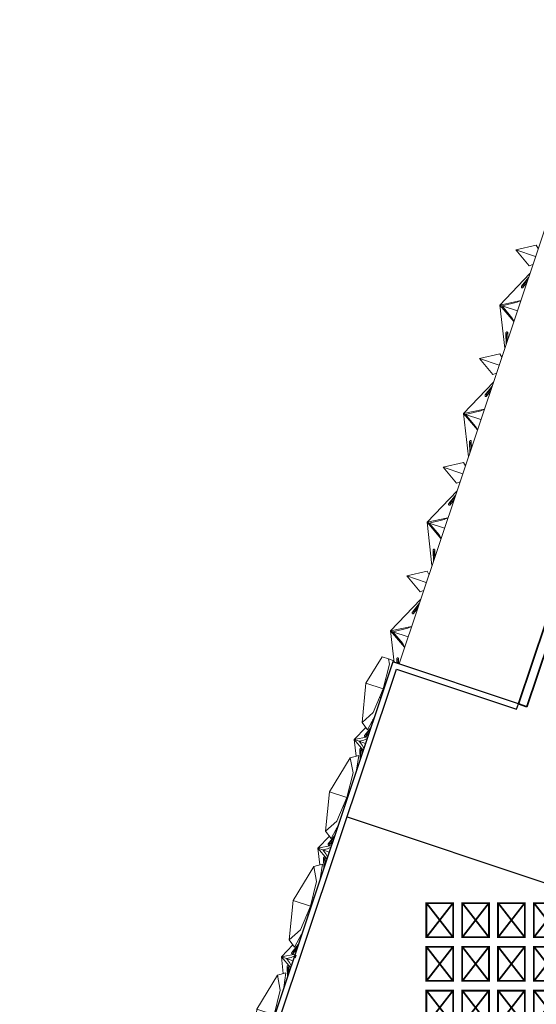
# Model space of a CAD drawing. Header units: millimetres. Extents: x 1512 to 2105, y 794 to 1149.
# Tile 99 of 256: x 1800 to 1818, y 872 to 907. Entities that reach past the tile are written whole.
import ezdxf

# ---------------------------------------------------------------- set-up
doc = ezdxf.new("R2010")
doc.units = ezdxf.units.MM
for name, color, linetype, lineweight in [('A-GLAZ-CURT', 52, 'Continuous', 9), ('A-ROOF', 132, 'Continuous', 9), ('A-WALL', 113, 'Continuous', 9)]:
    doc.layers.add(name, color=color, linetype=linetype, lineweight=lineweight)
doc.styles.get("Standard").update_dxf_attribs({"font": 'arial.ttf'})

# ---------------------------------------------------------------- blocks, each defined once
blk = doc.blocks.new('Family2 - Family2-154966-دوم')
at = {"layer": 'A-GLAZ-CURT'}
for p, q in [((-136.865, 64.7), (-136.864, 64.34)), ((-136.804, 64.508), (-136.805, 64.701)), ((-137.214, 64.407), (-137.965, 63.223)), ((-137.214, 64.407), (-137.965, 63.223)), ((-137.214, 64.407), (-136.912, 64.483)), ((-137.214, 64.407), (-137.125, 63.88)), ((-136.996, 63.966), (-136.912, 64.483)), ((-136.846, 64.391), (-136.846, 64.667)), ((-137.356, 63.007), (-137.125, 63.88)), ((-137.223, 63.324), (-137.274, 63.317)), ((-137.274, 63.317), (-137.223, 63.324)), ((-138.126, 61.829), (-137.965, 63.223)), ((-138.126, 61.829), (-137.965, 63.223)), ((-137.965, 63.223), (-137.356, 63.007)), ((-137.965, 63.223), (-137.356, 63.007)), ((-137.356, 63.007), (-137.726, 62.182)), ((-137.356, 63.007), (-137.338, 63)), ((-137.356, 63.007), (-137.338, 63)), ((-137.449, 62.686), (-137.483, 62.722)), ((-137.483, 62.722), (-137.449, 62.686)), ((-138.126, 61.829), (-137.726, 62.182)), ((-137.684, 62.024), (-137.941, 61.574)), ((-138.126, 61.829), (-137.941, 61.574)), ((-137.812, 61.661), (-138.04, 61.381)), ((-138.005, 61.395), (-137.83, 61.61)), ((-137.993, 61.343), (-137.872, 61.492))]:
    blk.add_line(p, q, dxfattribs=at)
at = {"layer": 'A-GLAZ-CURT', "lineweight": 18, "flags": 128}
for points in [[(-136.823, 64.734), (-136.829, 64.736), (-136.836, 64.737), (-136.843, 64.735), (-136.849, 64.732), (-136.854, 64.728), (-136.859, 64.722), (-136.862, 64.715), (-136.864, 64.707), (-136.865, 64.699), (-136.864, 64.691), (-136.861, 64.683), (-136.857, 64.677), (-136.852, 64.671), (-136.846, 64.667)], [(-136.846, 64.667), (-136.84, 64.665), (-136.833, 64.664), (-136.827, 64.666), (-136.82, 64.669), (-136.815, 64.673), (-136.81, 64.679), (-136.807, 64.686), (-136.805, 64.694), (-136.805, 64.702), (-136.806, 64.71), (-136.808, 64.718), (-136.812, 64.724), (-136.817, 64.73), (-136.823, 64.734)], [(-138.005, 61.395), (-138.012, 61.396), (-138.019, 61.395), (-138.026, 61.392), (-138.033, 61.388), (-138.039, 61.382), (-138.044, 61.376), (-138.047, 61.368), (-138.049, 61.361), (-138.049, 61.353), (-138.048, 61.346), (-138.045, 61.34), (-138.04, 61.335), (-138.035, 61.331), (-138.028, 61.329)], [(-138.028, 61.329), (-138.021, 61.328), (-138.014, 61.329), (-138.007, 61.332), (-138, 61.336), (-137.994, 61.342), (-137.989, 61.348), (-137.986, 61.356), (-137.984, 61.363), (-137.984, 61.371), (-137.985, 61.378), (-137.988, 61.384), (-137.993, 61.389), (-137.998, 61.393), (-138.005, 61.395)]]:
    blk.add_lwpolyline(points, dxfattribs=at)
blk = doc.blocks.new('Family2 - Family2-154967-دوم')
at = {"layer": 'A-GLAZ-CURT'}
for p, q in [((-137.711, 61.947), (-137.751, 61.906)), ((-137.711, 61.947), (-137.751, 61.906)), ((-137.999, 61.654), (-138.412, 61.233)), ((-137.999, 61.654), (-138.412, 61.233)), ((-137.812, 61.661), (-138.04, 61.381)), ((-138.005, 61.395), (-137.83, 61.61)), ((-137.93, 61.328), (-138.412, 61.233)), ((-138.412, 61.233), (-137.93, 61.328)), ((-138.098, 60.853), (-138.412, 61.233)), ((-138.412, 61.233), (-138.239, 61.172)), ((-138.412, 61.233), (-138.239, 61.172)), ((-138.412, 61.233), (-138.098, 60.853)), ((-138.355, 60.644), (-138.412, 61.233)), ((-138.355, 60.644), (-138.412, 61.233)), ((-138.07, 61.211), (-137.954, 61.259)), ((-137.993, 61.343), (-137.872, 61.492)), ((-138.07, 61.211), (-138.239, 61.172)), ((-138.132, 61.035), (-138.239, 61.172)), ((-138.239, 61.172), (-138.013, 61.092)), ((-138.239, 61.172), (-138.013, 61.092)), ((-138.215, 60.885), (-138.214, 60.524)), ((-138.155, 60.693), (-138.155, 60.885)), ((-138.132, 61.035), (-138.073, 60.924)), ((-138.196, 60.575), (-138.197, 60.852)), ((-138.316, 60.237), (-138.322, 60.301)), ((-138.316, 60.237), (-138.322, 60.301))]:
    blk.add_line(p, q, dxfattribs=at)
at = {"layer": 'A-GLAZ-CURT', "lineweight": 18, "flags": 128}
for points in [[(-138.005, 61.395), (-138.012, 61.396), (-138.019, 61.395), (-138.026, 61.392), (-138.033, 61.388), (-138.039, 61.382), (-138.044, 61.376), (-138.047, 61.368), (-138.049, 61.361), (-138.049, 61.353), (-138.048, 61.346), (-138.045, 61.34), (-138.04, 61.335), (-138.035, 61.331), (-138.028, 61.329)], [(-138.028, 61.329), (-138.021, 61.328), (-138.014, 61.329), (-138.007, 61.332), (-138, 61.336), (-137.994, 61.342), (-137.989, 61.348), (-137.986, 61.356), (-137.984, 61.363), (-137.984, 61.371), (-137.985, 61.378), (-137.988, 61.384), (-137.993, 61.389), (-137.998, 61.393), (-138.005, 61.395)], [(-138.174, 60.918), (-138.18, 60.921), (-138.187, 60.921), (-138.193, 60.92), (-138.2, 60.917), (-138.205, 60.912), (-138.21, 60.906), (-138.213, 60.899), (-138.215, 60.892), (-138.215, 60.883), (-138.214, 60.875), (-138.212, 60.868), (-138.208, 60.861), (-138.203, 60.856), (-138.197, 60.852)], [(-138.197, 60.852), (-138.191, 60.85), (-138.184, 60.849), (-138.177, 60.85), (-138.171, 60.853), (-138.166, 60.858), (-138.161, 60.864), (-138.158, 60.871), (-138.156, 60.879), (-138.155, 60.887), (-138.156, 60.895), (-138.159, 60.902), (-138.163, 60.909), (-138.168, 60.914), (-138.174, 60.918)]]:
    blk.add_lwpolyline(points, dxfattribs=at)

msp = doc.modelspace()

# ---------------------------------------------------------------- linework, layer by layer
at = {"layer": 'A-GLAZ-CURT'}
for p, q in [((1818.198, 898.797), (1817.48, 898.625)), ((1818.266, 898.674), (1818.198, 898.797)), ((1817.48, 898.625), (1818.173, 898.393)), ((1817.951, 898.059), (1817.48, 898.625)), ((1817.48, 898.625), (1818.173, 898.393)), ((1818.079, 898.114), (1817.951, 898.059)), ((1817.972, 897.794), (1816.914, 896.68)), ((1817.972, 897.794), (1816.914, 896.68)), ((1817.923, 897.647), (1817.682, 897.341)), ((1817.923, 897.647), (1817.682, 897.341)), ((1817.714, 897.352), (1817.905, 897.595)), ((1817.714, 897.352), (1817.905, 897.595)), ((1817.724, 897.297), (1817.866, 897.478)), ((1817.724, 897.297), (1817.866, 897.478)), ((1816.914, 896.68), (1817.652, 896.839)), ((1817.652, 896.839), (1816.914, 896.68)), ((1817.087, 895.153), (1816.914, 896.68)), ((1816.914, 896.68), (1817.406, 896.103)), ((1817.087, 895.153), (1816.914, 896.68)), ((1816.914, 896.68), (1816.991, 896.654)), ((1817.406, 896.103), (1816.914, 896.68)), ((1816.914, 896.68), (1816.991, 896.654)), ((1816.991, 896.654), (1817.522, 896.779)), ((1816.991, 896.654), (1817.53, 896.474)), ((1816.991, 896.654), (1817.53, 896.474)), ((1816.991, 896.654), (1817.339, 896.232)), ((1817.522, 896.779), (1817.65, 896.835)), ((1817.339, 896.232), (1817.407, 896.109)), ((1817.129, 895.69), (1817.137, 895.3)), ((1817.129, 895.69), (1817.137, 895.3)), ((1817.154, 895.352), (1817.148, 895.661)), ((1817.154, 895.352), (1817.148, 895.661)), ((1817.193, 895.47), (1817.189, 895.7)), ((1817.193, 895.47), (1817.189, 895.7)), ((1816.913, 894.959), (1816.195, 894.787)), ((1816.981, 894.837), (1816.913, 894.959)), ((1816.195, 894.787), (1816.887, 894.555)), ((1816.665, 894.221), (1816.195, 894.787)), ((1816.195, 894.787), (1816.887, 894.555)), ((1816.793, 894.277), (1816.665, 894.221)), ((1816.687, 893.957), (1815.628, 892.842)), ((1816.687, 893.957), (1815.628, 892.842)), ((1816.637, 893.809), (1816.396, 893.503)), ((1816.637, 893.809), (1816.396, 893.503)), ((1816.429, 893.514), (1816.619, 893.757)), ((1816.429, 893.514), (1816.619, 893.757)), ((1816.438, 893.459), (1816.58, 893.64)), ((1816.438, 893.459), (1816.58, 893.64)), ((1815.628, 892.842), (1816.366, 893.001)), ((1816.366, 893.001), (1815.628, 892.842)), ((1815.802, 891.315), (1815.628, 892.842)), ((1815.628, 892.842), (1816.12, 892.265)), ((1815.802, 891.315), (1815.628, 892.842)), ((1815.628, 892.842), (1815.705, 892.816)), ((1816.12, 892.265), (1815.628, 892.842)), ((1815.628, 892.842), (1815.705, 892.816)), ((1815.705, 892.816), (1816.237, 892.941)), ((1815.705, 892.816), (1816.244, 892.636)), ((1815.705, 892.816), (1816.244, 892.636)), ((1815.705, 892.816), (1816.053, 892.394)), ((1816.237, 892.941), (1816.365, 892.997)), ((1816.053, 892.394), (1816.121, 892.271)), ((1815.843, 891.852), (1815.851, 891.463)), ((1815.843, 891.852), (1815.851, 891.463)), ((1815.868, 891.514), (1815.862, 891.824)), ((1815.868, 891.514), (1815.862, 891.824)), ((1815.908, 891.632), (1815.903, 891.862)), ((1815.908, 891.632), (1815.903, 891.862)), ((1815.627, 891.121), (1814.909, 890.949)), ((1815.695, 890.999), (1815.627, 891.121)), ((1814.909, 890.949), (1815.601, 890.717)), ((1815.38, 890.383), (1814.909, 890.949)), ((1814.909, 890.949), (1815.601, 890.717)), ((1815.508, 890.439), (1815.38, 890.383)), ((1815.401, 890.119), (1814.343, 889.004)), ((1815.401, 890.119), (1814.343, 889.004)), ((1815.352, 889.971), (1815.111, 889.665)), ((1815.352, 889.971), (1815.111, 889.665)), ((1815.143, 889.677), (1815.334, 889.919)), ((1815.143, 889.677), (1815.334, 889.919)), ((1815.153, 889.621), (1815.295, 889.802)), ((1815.153, 889.621), (1815.295, 889.802)), ((1814.343, 889.004), (1815.081, 889.163)), ((1815.081, 889.163), (1814.343, 889.004)), ((1814.516, 887.477), (1814.343, 889.004)), ((1814.343, 889.004), (1814.834, 888.428)), ((1814.516, 887.477), (1814.343, 889.004)), ((1814.343, 889.004), (1814.419, 888.978)), ((1814.834, 888.428), (1814.343, 889.004)), ((1814.343, 889.004), (1814.419, 888.978)), ((1814.419, 888.978), (1814.951, 889.103)), ((1814.419, 888.978), (1814.768, 888.556)), ((1814.42, 888.978), (1814.959, 888.798)), ((1814.42, 888.978), (1814.959, 888.798)), ((1814.951, 889.103), (1815.079, 889.159)), ((1814.768, 888.556), (1814.836, 888.433)), ((1814.558, 888.014), (1814.566, 887.625)), ((1814.558, 888.014), (1814.566, 887.625)), ((1814.583, 887.676), (1814.577, 887.986)), ((1814.583, 887.676), (1814.577, 887.986)), ((1814.622, 887.794), (1814.618, 888.024)), ((1814.622, 887.794), (1814.618, 888.024)), ((1814.341, 887.284), (1813.623, 887.112)), ((1814.41, 887.161), (1814.341, 887.284)), ((1813.623, 887.112), (1814.316, 886.879)), ((1814.094, 886.545), (1813.623, 887.112)), ((1813.623, 887.112), (1814.316, 886.879)), ((1814.222, 886.601), (1814.094, 886.545)), ((1814.115, 886.281), (1813.057, 885.166)), ((1814.115, 886.281), (1813.057, 885.166)), ((1814.066, 886.134), (1813.825, 885.827)), ((1814.066, 886.134), (1813.825, 885.827)), ((1813.857, 885.839), (1814.048, 886.081)), ((1813.857, 885.839), (1814.048, 886.081)), ((1813.867, 885.784), (1814.009, 885.964)), ((1813.867, 885.784), (1814.009, 885.964)), ((1813.057, 885.166), (1813.795, 885.325)), ((1813.795, 885.325), (1813.057, 885.166)), ((1813.183, 884.057), (1813.057, 885.166)), ((1813.057, 885.166), (1813.549, 884.59)), ((1813.183, 884.057), (1813.057, 885.166)), ((1813.057, 885.166), (1813.134, 885.14)), ((1813.549, 884.59), (1813.057, 885.166)), ((1813.057, 885.166), (1813.134, 885.14)), ((1813.134, 885.14), (1813.665, 885.265)), ((1813.134, 885.14), (1813.673, 884.96)), ((1813.134, 885.14), (1813.673, 884.96)), ((1813.134, 885.14), (1813.482, 884.718)), ((1813.665, 885.265), (1813.794, 885.321)), ((1813.482, 884.718), (1813.55, 884.595)), ((1812.753, 884.255), (1812.185, 883.325)), ((1812.753, 884.255), (1812.185, 883.325)), ((1812.979, 884.179), (1812.753, 884.255)), ((1812.979, 884.179), (1813.013, 883.997)), ((1813.146, 884.123), (1812.979, 884.179)), ((1813.139, 884.072), (1813.146, 884.123)), ((1813.272, 884.177), (1813.275, 884.026)), ((1813.272, 884.177), (1813.275, 884.026)), ((1813.294, 884.02), (1813.291, 884.148)), ((1813.294, 884.02), (1813.291, 884.148)), ((1813.336, 884.006), (1813.332, 884.186)), ((1813.336, 884.006), (1813.332, 884.186)), ((1812.798, 883.119), (1813.013, 883.997)), ((1812.874, 883.431), (1812.924, 883.439)), ((1812.924, 883.439), (1812.874, 883.431)), ((1812.047, 881.929), (1812.185, 883.325)), ((1812.047, 881.929), (1812.185, 883.325)), ((1812.185, 883.325), (1812.798, 883.119)), ((1812.185, 883.325), (1812.798, 883.119)), ((1812.798, 883.119), (1812.441, 882.289)), ((1812.798, 883.119), (1812.815, 883.113)), ((1812.798, 883.119), (1812.815, 883.113)), ((1812.675, 882.833), (1812.71, 882.798)), ((1812.71, 882.798), (1812.675, 882.833)), ((1812.047, 881.929), (1812.441, 882.289)), ((1812.486, 882.131), (1812.236, 881.677)), ((1812.047, 881.929), (1812.236, 881.677)), ((1812.364, 881.766), (1812.141, 881.482)), ((1812.176, 881.497), (1812.347, 881.715)), ((1812.188, 881.445), (1812.307, 881.597))]:
    msp.add_line(p, q, dxfattribs=at)
at = {"layer": 'A-GLAZ-CURT', "flags": 128}
for points in [[(1817.692, 897.285), (1817.686, 897.288), (1817.681, 897.293), (1817.677, 897.299), (1817.674, 897.305), (1817.673, 897.313), (1817.673, 897.321), (1817.675, 897.328), (1817.678, 897.335), (1817.683, 897.342), (1817.688, 897.347), (1817.694, 897.351), (1817.701, 897.353), (1817.708, 897.354), (1817.714, 897.352)], [(1817.692, 897.285), (1817.686, 897.288), (1817.681, 897.293), (1817.677, 897.299), (1817.674, 897.305), (1817.673, 897.313), (1817.673, 897.321), (1817.675, 897.328), (1817.678, 897.335), (1817.683, 897.342), (1817.688, 897.347), (1817.694, 897.351), (1817.701, 897.353), (1817.708, 897.354), (1817.714, 897.352)], [(1817.714, 897.352), (1817.72, 897.349), (1817.725, 897.345), (1817.729, 897.339), (1817.732, 897.332), (1817.733, 897.325), (1817.732, 897.317), (1817.731, 897.31), (1817.727, 897.302), (1817.723, 897.296), (1817.718, 897.291), (1817.711, 897.287), (1817.705, 897.285), (1817.698, 897.284), (1817.692, 897.285)], [(1817.714, 897.352), (1817.72, 897.349), (1817.725, 897.345), (1817.729, 897.339), (1817.732, 897.332), (1817.733, 897.325), (1817.732, 897.317), (1817.731, 897.31), (1817.727, 897.302), (1817.723, 897.296), (1817.718, 897.291), (1817.711, 897.287), (1817.705, 897.285), (1817.698, 897.284), (1817.692, 897.285)], [(1817.148, 895.661), (1817.142, 895.664), (1817.137, 895.669), (1817.133, 895.675), (1817.13, 895.681), (1817.129, 895.689), (1817.129, 895.697), (1817.131, 895.704), (1817.134, 895.711), (1817.139, 895.718), (1817.144, 895.723), (1817.15, 895.727), (1817.157, 895.729), (1817.164, 895.73), (1817.17, 895.728)], [(1817.148, 895.661), (1817.142, 895.664), (1817.137, 895.669), (1817.133, 895.675), (1817.13, 895.681), (1817.129, 895.689), (1817.129, 895.697), (1817.131, 895.704), (1817.134, 895.711), (1817.139, 895.718), (1817.144, 895.723), (1817.15, 895.727), (1817.157, 895.729), (1817.164, 895.73), (1817.17, 895.728)], [(1817.17, 895.728), (1817.176, 895.725), (1817.181, 895.721), (1817.185, 895.715), (1817.188, 895.708), (1817.189, 895.701), (1817.188, 895.693), (1817.187, 895.686), (1817.183, 895.678), (1817.179, 895.672), (1817.174, 895.667), (1817.167, 895.663), (1817.161, 895.661), (1817.154, 895.66), (1817.148, 895.661)], [(1817.17, 895.728), (1817.176, 895.725), (1817.181, 895.721), (1817.185, 895.715), (1817.188, 895.708), (1817.189, 895.701), (1817.188, 895.693), (1817.187, 895.686), (1817.183, 895.678), (1817.179, 895.672), (1817.174, 895.667), (1817.167, 895.663), (1817.161, 895.661), (1817.154, 895.66), (1817.148, 895.661)], [(1816.406, 893.448), (1816.4, 893.451), (1816.395, 893.455), (1816.391, 893.461), (1816.389, 893.467), (1816.388, 893.475), (1816.388, 893.483), (1816.39, 893.49), (1816.393, 893.498), (1816.397, 893.504), (1816.403, 893.509), (1816.409, 893.513), (1816.415, 893.515), (1816.422, 893.516), (1816.429, 893.514)], [(1816.406, 893.448), (1816.4, 893.451), (1816.395, 893.455), (1816.391, 893.461), (1816.389, 893.467), (1816.388, 893.475), (1816.388, 893.483), (1816.39, 893.49), (1816.393, 893.498), (1816.397, 893.504), (1816.403, 893.509), (1816.409, 893.513), (1816.415, 893.515), (1816.422, 893.516), (1816.429, 893.514)], [(1816.429, 893.514), (1816.434, 893.512), (1816.439, 893.507), (1816.443, 893.501), (1816.446, 893.495), (1816.447, 893.487), (1816.447, 893.479), (1816.445, 893.472), (1816.442, 893.465), (1816.438, 893.458), (1816.432, 893.453), (1816.426, 893.449), (1816.419, 893.447), (1816.413, 893.446), (1816.406, 893.448)], [(1816.429, 893.514), (1816.434, 893.512), (1816.439, 893.507), (1816.443, 893.501), (1816.446, 893.495), (1816.447, 893.487), (1816.447, 893.479), (1816.445, 893.472), (1816.442, 893.465), (1816.438, 893.458), (1816.432, 893.453), (1816.426, 893.449), (1816.419, 893.447), (1816.413, 893.446), (1816.406, 893.448)], [(1815.862, 891.824), (1815.856, 891.826), (1815.851, 891.831), (1815.847, 891.837), (1815.845, 891.843), (1815.844, 891.851), (1815.844, 891.859), (1815.846, 891.866), (1815.849, 891.874), (1815.853, 891.88), (1815.859, 891.885), (1815.865, 891.889), (1815.871, 891.891), (1815.878, 891.892), (1815.885, 891.89)], [(1815.862, 891.824), (1815.856, 891.826), (1815.851, 891.831), (1815.847, 891.837), (1815.845, 891.843), (1815.844, 891.851), (1815.844, 891.859), (1815.846, 891.866), (1815.849, 891.874), (1815.853, 891.88), (1815.859, 891.885), (1815.865, 891.889), (1815.871, 891.891), (1815.878, 891.892), (1815.885, 891.89)], [(1815.885, 891.89), (1815.89, 891.888), (1815.896, 891.883), (1815.899, 891.877), (1815.902, 891.871), (1815.903, 891.863), (1815.903, 891.855), (1815.901, 891.848), (1815.898, 891.841), (1815.894, 891.834), (1815.888, 891.829), (1815.882, 891.825), (1815.875, 891.823), (1815.869, 891.822), (1815.862, 891.824)], [(1815.885, 891.89), (1815.89, 891.888), (1815.896, 891.883), (1815.899, 891.877), (1815.902, 891.871), (1815.903, 891.863), (1815.903, 891.855), (1815.901, 891.848), (1815.898, 891.841), (1815.894, 891.834), (1815.888, 891.829), (1815.882, 891.825), (1815.875, 891.823), (1815.869, 891.822), (1815.862, 891.824)], [(1815.121, 889.61), (1815.115, 889.613), (1815.11, 889.617), (1815.106, 889.623), (1815.103, 889.63), (1815.102, 889.637), (1815.102, 889.645), (1815.104, 889.652), (1815.107, 889.66), (1815.112, 889.666), (1815.117, 889.671), (1815.123, 889.675), (1815.13, 889.677), (1815.137, 889.678), (1815.143, 889.677)], [(1815.121, 889.61), (1815.115, 889.613), (1815.11, 889.617), (1815.106, 889.623), (1815.103, 889.63), (1815.102, 889.637), (1815.102, 889.645), (1815.104, 889.652), (1815.107, 889.66), (1815.112, 889.666), (1815.117, 889.671), (1815.123, 889.675), (1815.13, 889.677), (1815.137, 889.678), (1815.143, 889.677)], [(1815.143, 889.677), (1815.149, 889.674), (1815.154, 889.669), (1815.158, 889.663), (1815.16, 889.657), (1815.162, 889.649), (1815.161, 889.642), (1815.16, 889.634), (1815.156, 889.627), (1815.152, 889.62), (1815.147, 889.615), (1815.14, 889.611), (1815.134, 889.609), (1815.127, 889.608), (1815.121, 889.61)], [(1815.143, 889.677), (1815.149, 889.674), (1815.154, 889.669), (1815.158, 889.663), (1815.16, 889.657), (1815.162, 889.649), (1815.161, 889.642), (1815.16, 889.634), (1815.156, 889.627), (1815.152, 889.62), (1815.147, 889.615), (1815.14, 889.611), (1815.134, 889.609), (1815.127, 889.608), (1815.121, 889.61)], [(1814.577, 887.986), (1814.571, 887.989), (1814.566, 887.993), (1814.562, 887.999), (1814.559, 888.006), (1814.558, 888.013), (1814.558, 888.021), (1814.56, 888.028), (1814.563, 888.036), (1814.568, 888.042), (1814.573, 888.047), (1814.579, 888.051), (1814.586, 888.053), (1814.593, 888.054), (1814.599, 888.053)], [(1814.577, 887.986), (1814.571, 887.989), (1814.566, 887.993), (1814.562, 887.999), (1814.559, 888.006), (1814.558, 888.013), (1814.558, 888.021), (1814.56, 888.028), (1814.563, 888.036), (1814.568, 888.042), (1814.573, 888.047), (1814.579, 888.051), (1814.586, 888.053), (1814.593, 888.054), (1814.599, 888.053)], [(1814.599, 888.053), (1814.605, 888.05), (1814.61, 888.045), (1814.614, 888.039), (1814.616, 888.033), (1814.618, 888.025), (1814.617, 888.018), (1814.616, 888.01), (1814.612, 888.003), (1814.608, 887.996), (1814.603, 887.991), (1814.596, 887.987), (1814.59, 887.985), (1814.583, 887.984), (1814.577, 887.986)], [(1814.599, 888.053), (1814.605, 888.05), (1814.61, 888.045), (1814.614, 888.039), (1814.616, 888.033), (1814.618, 888.025), (1814.617, 888.018), (1814.616, 888.01), (1814.612, 888.003), (1814.608, 887.996), (1814.603, 887.991), (1814.596, 887.987), (1814.59, 887.985), (1814.583, 887.984), (1814.577, 887.986)], [(1813.835, 885.772), (1813.829, 885.775), (1813.824, 885.779), (1813.82, 885.785), (1813.818, 885.792), (1813.816, 885.799), (1813.817, 885.807), (1813.818, 885.815), (1813.822, 885.822), (1813.826, 885.828), (1813.832, 885.833), (1813.838, 885.837), (1813.844, 885.839), (1813.851, 885.84), (1813.857, 885.839)], [(1813.835, 885.772), (1813.829, 885.775), (1813.824, 885.779), (1813.82, 885.785), (1813.818, 885.792), (1813.816, 885.799), (1813.817, 885.807), (1813.818, 885.815), (1813.822, 885.822), (1813.826, 885.828), (1813.832, 885.833), (1813.838, 885.837), (1813.844, 885.839), (1813.851, 885.84), (1813.857, 885.839)], [(1813.857, 885.839), (1813.863, 885.836), (1813.868, 885.831), (1813.872, 885.826), (1813.875, 885.819), (1813.876, 885.811), (1813.876, 885.804), (1813.874, 885.796), (1813.871, 885.789), (1813.866, 885.782), (1813.861, 885.777), (1813.855, 885.773), (1813.848, 885.771), (1813.842, 885.771), (1813.835, 885.772)], [(1813.857, 885.839), (1813.863, 885.836), (1813.868, 885.831), (1813.872, 885.826), (1813.875, 885.819), (1813.876, 885.811), (1813.876, 885.804), (1813.874, 885.796), (1813.871, 885.789), (1813.866, 885.782), (1813.861, 885.777), (1813.855, 885.773), (1813.848, 885.771), (1813.842, 885.771), (1813.835, 885.772)], [(1813.291, 884.148), (1813.285, 884.151), (1813.28, 884.155), (1813.276, 884.161), (1813.274, 884.168), (1813.272, 884.175), (1813.273, 884.183), (1813.275, 884.191), (1813.278, 884.198), (1813.282, 884.204), (1813.288, 884.209), (1813.294, 884.213), (1813.3, 884.215), (1813.307, 884.216), (1813.313, 884.215)], [(1813.291, 884.148), (1813.285, 884.151), (1813.28, 884.155), (1813.276, 884.161), (1813.274, 884.168), (1813.272, 884.175), (1813.273, 884.183), (1813.275, 884.191), (1813.278, 884.198), (1813.282, 884.204), (1813.288, 884.209), (1813.294, 884.213), (1813.3, 884.215), (1813.307, 884.216), (1813.313, 884.215)], [(1813.313, 884.215), (1813.319, 884.212), (1813.324, 884.207), (1813.328, 884.202), (1813.331, 884.195), (1813.332, 884.187), (1813.332, 884.18), (1813.33, 884.172), (1813.327, 884.165), (1813.322, 884.158), (1813.317, 884.153), (1813.311, 884.149), (1813.304, 884.147), (1813.298, 884.147), (1813.291, 884.148)], [(1813.313, 884.215), (1813.319, 884.212), (1813.324, 884.207), (1813.328, 884.202), (1813.331, 884.195), (1813.332, 884.187), (1813.332, 884.18), (1813.33, 884.172), (1813.327, 884.165), (1813.322, 884.158), (1813.317, 884.153), (1813.311, 884.149), (1813.304, 884.147), (1813.298, 884.147), (1813.291, 884.148)]]:
    msp.add_lwpolyline(points, dxfattribs=at)
at = {"layer": 'A-GLAZ-CURT', "lineweight": 18, "flags": 128}
for points in [[(1812.176, 881.497), (1812.169, 881.498), (1812.162, 881.496), (1812.155, 881.493), (1812.148, 881.489), (1812.142, 881.483), (1812.138, 881.477), (1812.134, 881.469), (1812.133, 881.462), (1812.132, 881.454), (1812.134, 881.447), (1812.137, 881.441), (1812.141, 881.436), (1812.147, 881.432), (1812.154, 881.43)], [(1812.154, 881.43), (1812.161, 881.43), (1812.168, 881.431), (1812.175, 881.434), (1812.182, 881.438), (1812.187, 881.444), (1812.192, 881.451), (1812.195, 881.458), (1812.197, 881.465), (1812.197, 881.473), (1812.196, 881.48), (1812.193, 881.486), (1812.188, 881.491), (1812.183, 881.495), (1812.176, 881.497)]]:
    msp.add_lwpolyline(points, dxfattribs=at)
at = {"layer": 'A-ROOF', "lineweight": 35}
for p, q in [((1825.19, 905.346), (1817.567, 882.589)), ((1817.866, 882.488), (1825.489, 905.246)), ((1817.567, 882.589), (1817.866, 882.488))]:
    msp.add_line(p, q, dxfattribs=at)
at = {"layer": 'A-WALL'}
msp.add_line((1813.352, 884.001), (1820.975, 906.758), dxfattribs=at)
at = {"layer": 'A-WALL', "lineweight": 25}
for p, q in [((1813.137, 884.073), (1799.96, 844.735)), ((1800.154, 844.669), (1813.268, 883.818)), ((1817.567, 882.589), (1813.137, 884.073)), ((1813.268, 883.818), (1817.504, 882.399)), ((1817.504, 882.399), (1817.567, 882.589)), ((1811.521, 878.603), (1825.63, 873.876)), ((1809.71, 873.709), (1809.677, 873.614))]:
    msp.add_line(p, q, dxfattribs=at)

# ---------------------------------------------------------------- block references
at = {"layer": 'A-GLAZ-CURT', "rotation": 0.975769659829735}
for name, p in [('Family2 - Family2-154967-دوم', (1951.206, 822.461)), ('Family2 - Family2-154966-دوم', (1949.921, 818.623)), ('Family2 - Family2-154967-دوم', (1949.921, 818.623)), ('Family2 - Family2-154966-دوم', (1948.635, 814.785)), ('Family2 - Family2-154967-دوم', (1948.635, 814.785)), ('Family2 - Family2-154966-دوم', (1947.35, 810.947))]:
    msp.add_blockref(name, p, dxfattribs=at)

# ---------------------------------------------------------------- texts
at = {"insert": (1814.157, 875.399), "char_height": 0.92756, "attachment_point": 1}
msp.add_mtext_dynamic_manual_height_columns('{\\fArial|b0|i0|c178|p34;مطالعه کتابهای چندرسانه ای\\Pخواهران}', width=4.02826, gutter_width=12.5, heights=[0], dxfattribs=at)

doc.saveas('drawing.dxf')
